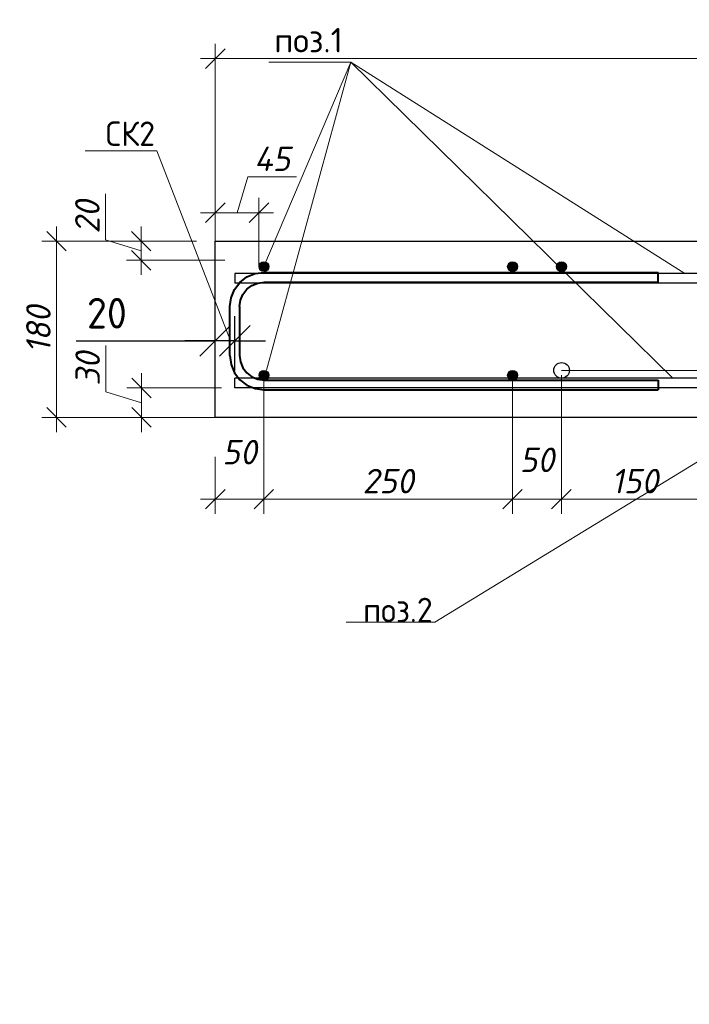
# Model space of a CAD drawing. Header units: millimetres. Extents: x 40580 to 2152466, y -328404 to 177125.
# Tile 150 of 252: x 504022 to 510862, y 141864 to 151923. Entities that reach past the tile are written whole.
import ezdxf
from ezdxf import colors
from ezdxf.entities.mleader import LeaderData, LeaderLine
from ezdxf.math import Vec2, Vec3

# ---------------------------------------------------------------- set-up
doc = ezdxf.new("R2010")
doc.units = ezdxf.units.MM
doc.layers.add('801Арм Тонкие линии', color=72, linetype='Continuous')
doc.layers.add('911Сл Штриховка', color=50, linetype='Continuous')
for name, color, linetype, lineweight in [('RAZMER', 7, 'Continuous', 9), ('Арм_хомуты', 133, 'Continuous', 18), ('Перекрытие ж_бетон', 250, 'Continuous', 30), ('подоснова', 151, 'Continuous', 5), ('Столовая Двери и окна', 7, 'Continuous', 15)]:
    doc.layers.add(name, color=color, linetype=linetype, lineweight=lineweight)
doc.styles.add('GOST 2.304', font='isocpeur.ttf', dxfattribs={"width": 0.8})
doc.styles.add('GOST-2.304_Type-B', font='GOST_Common.ttf')
doc.styles.add('ГОСТ', font='isocpeur.ttf')
doc.styles.add('ГОСТ 2.304', font='isocpeur.ttf')
doc.styles.add('Украинский', font='isocpeur.ttf', dxfattribs={"oblique": 12})
doc.dimstyles.new('10', dxfattribs={"dimscale": 0, "dimtxt": 250, "dimasz": 200, "dimexe": 150, "dimexo": 0, "dimgap": 60, "dimtad": 1, "dimdec": 0, "dimlfac": 0.1, "dimrnd": 1, "dimzin": 0, "dimdsep": 46, "dimtxsty": 'ГОСТ 2.304', "dimblk": 'OBLIQUE', "dimcen": 0.09, "dimdle": 150, "dimadec": 0, "dimazin": 0, "dimtfac": 1, "dimtdec": 0, "dimtmove": 1, "dimatfit": 2, "dimfxl": 1, "dimtzin": 0, "dimlwd": 0, "dimlwe": 0, "dimarcsym": 0})
doc.dimstyles.new('СПДС', dxfattribs={"dimscale": 125, "dimtxt": 2.5, "dimasz": 2.5, "dimexe": 2, "dimexo": 0.625, "dimgap": 1, "dimtad": 1, "dimdec": 0, "dimtxsty": 'GOST-2.304_Type-B', "dimblk": 'OBLIQUE', "dimcen": 2.5, "dimdle": 2, "dimadec": 0, "dimazin": 2, "dimtfac": 0.75, "dimtdec": 0, "dimtmove": 1, "dimatfit": 3, "dimfxl": 1, "dimtfill": 1, "dimtolj": 1, "dimarcsym": 1})

# ---------------------------------------------------------------- blocks, each defined once
blk = doc.blocks.new('_OBLIQUE')
at = {"color": 0, "linetype": 'ByBlock'}
blk.add_line((-0.5, -0.5), (0.5, 0.5), dxfattribs=at)
blk = doc.blocks.new('*D6030')
at = {"layer": 'Defpoints', "color": 0, "lineweight": 25, "ltscale": 0.3, "transparency": 16777216}
for p in [(504398, 149660), (505671, 149660), (505636, 147860)]:
    blk.add_point(p, dxfattribs=at)
at = {"layer": 'подоснова', "color": 0, "lineweight": 0, "ltscale": 0.3, "transparency": 16777216}
for p, q in [((504398, 147710), (504398, 149810)), ((505671, 149660), (504248, 149660)), ((505636, 147860), (504248, 147860))]:
    blk.add_line(p, q, dxfattribs=at)
at = {"layer": 'подоснова', "color": 0, "lineweight": 0, "ltscale": 0.3, "transparency": 16777216, "xscale": 200, "yscale": 200, "zscale": 200}
for p, rotation in [((504398, 149660), 90), ((504398, 147860), 270)]:
    blk.add_blockref('_OBLIQUE', p, dxfattribs=dict(at, rotation=rotation))
at = {"layer": 'подоснова', "color": 0, "ltscale": 0.3, "transparency": 16777216, "insert": (504213, 148760), "char_height": 250, "attachment_point": 5, "rotation": 90, "style": 'Украинский', "bg_fill": 3, "box_fill_scale": 1.1, "bg_fill_color": 256, "bg_fill_true_color": 13158600, "bg_fill_transparency": 0}
blk.add_mtext('180', dxfattribs=at)
blk = doc.blocks.new('*D6031')
at = {"layer": 'Defpoints', "color": 0, "lineweight": 25, "ltscale": 0.3, "transparency": 16777216}
for p in [(505829, 149660), (505263, 149465), (506118, 149465)]:
    blk.add_point(p, dxfattribs=at)
at = {"layer": 'подоснова', "color": 0, "lineweight": 0, "ltscale": 0.3, "transparency": 16777216}
for p, q in [((504898, 149672), (504898, 150145)), ((505263, 149810), (505263, 149315)), ((505263, 149562), (504898, 149672)), ((505829, 149660), (505113, 149660)), ((506118, 149465), (505113, 149465))]:
    blk.add_line(p, q, dxfattribs=at)
at = {"layer": 'подоснова', "color": 0, "lineweight": 0, "ltscale": 0.3, "transparency": 16777216, "xscale": 200, "yscale": 200, "zscale": 200}
for p, rotation in [((505263, 149660), 90), ((505263, 149465), 270)]:
    blk.add_blockref('_OBLIQUE', p, dxfattribs=dict(at, rotation=rotation))
at = {"layer": 'подоснова', "color": 0, "ltscale": 0.3, "transparency": 16777216, "insert": (504713, 149908), "char_height": 250, "attachment_point": 5, "rotation": 90, "style": 'Украинский', "bg_fill": 3, "box_fill_scale": 1.1, "bg_fill_color": 256, "bg_fill_true_color": 13158600, "bg_fill_transparency": 0}
blk.add_mtext('20', dxfattribs=at)
blk = doc.blocks.new('*D6047')
at = {"layer": 'Defpoints', "color": 0, "lineweight": 25, "ltscale": 0.3, "transparency": 16777216}
for p in [(506084, 148161), (505266, 147860), (506131, 147860)]:
    blk.add_point(p, dxfattribs=at)
at = {"layer": 'подоснова', "color": 0, "lineweight": 0, "ltscale": 0.3, "transparency": 16777216}
for p, q in [((504901, 148120), (504901, 148593)), ((505266, 148311), (505266, 147710)), ((505266, 148010), (504901, 148120)), ((506084, 148161), (505116, 148161)), ((506131, 147860), (505116, 147860))]:
    blk.add_line(p, q, dxfattribs=at)
at = {"layer": 'подоснова', "color": 0, "lineweight": 0, "ltscale": 0.3, "transparency": 16777216, "xscale": 200, "yscale": 200, "zscale": 200}
for p, rotation in [((505266, 148161), 90), ((505266, 147860), 270)]:
    blk.add_blockref('_OBLIQUE', p, dxfattribs=dict(at, rotation=rotation))
at = {"layer": 'подоснова', "color": 0, "ltscale": 0.3, "transparency": 16777216, "insert": (504716, 148357), "char_height": 250, "attachment_point": 5, "rotation": 90, "style": 'Украинский', "bg_fill": 3, "box_fill_scale": 1.1, "bg_fill_color": 256, "bg_fill_true_color": 13158600, "bg_fill_transparency": 0}
blk.add_mtext('30', dxfattribs=at)
blk = doc.blocks.new('*D6069')
at = {"layer": 'Defpoints', "color": 0, "lineweight": 25, "ltscale": 0.3, "transparency": 16777216}
for p in [(506516, 148290), (506020, 147457), (506516, 147024)]:
    blk.add_point(p, dxfattribs=at)
at = {"layer": 'подоснова', "color": 0, "lineweight": 0, "ltscale": 0.3, "transparency": 16777216}
for p, q in [((506516, 148290), (506516, 146874)), ((506020, 147457), (506020, 146874)), ((505870, 147024), (506666, 147024))]:
    blk.add_line(p, q, dxfattribs=at)
at = {"layer": 'подоснова', "color": 0, "lineweight": 0, "ltscale": 0.3, "transparency": 16777216, "xscale": 200, "yscale": 200, "zscale": 200, "rotation": 180}
blk.add_blockref('_OBLIQUE', (506020, 147024), dxfattribs=at)
at = {"layer": 'подоснова', "color": 0, "lineweight": 0, "ltscale": 0.3, "transparency": 16777216, "xscale": 200, "yscale": 200, "zscale": 200}
blk.add_blockref('_OBLIQUE', (506516, 147024), dxfattribs=at)
at = {"layer": 'подоснова', "color": 0, "ltscale": 0.3, "transparency": 16777216, "insert": (506268, 147505), "char_height": 250, "attachment_point": 5, "style": 'Украинский', "bg_fill": 3, "box_fill_scale": 1.1, "bg_fill_color": 256, "bg_fill_true_color": 13158600, "bg_fill_transparency": 0}
blk.add_mtext('50', dxfattribs=at)
blk = doc.blocks.new('*D6070')
at = {"layer": 'Defpoints', "color": 0, "lineweight": 25, "ltscale": 0.3, "transparency": 16777216}
for p in [(506516, 148290), (509056, 148290), (509056, 147024)]:
    blk.add_point(p, dxfattribs=at)
at = {"layer": 'подоснова', "color": 0, "lineweight": 0, "ltscale": 0.3, "transparency": 16777216}
for p, q in [((506516, 148290), (506516, 146874)), ((509056, 148290), (509056, 146874)), ((506366, 147024), (509206, 147024))]:
    blk.add_line(p, q, dxfattribs=at)
at = {"layer": 'подоснова', "color": 0, "lineweight": 0, "ltscale": 0.3, "transparency": 16777216, "xscale": 200, "yscale": 200, "zscale": 200, "rotation": 180}
blk.add_blockref('_OBLIQUE', (506516, 147024), dxfattribs=at)
at = {"layer": 'подоснова', "color": 0, "lineweight": 0, "ltscale": 0.3, "transparency": 16777216, "xscale": 200, "yscale": 200, "zscale": 200}
blk.add_blockref('_OBLIQUE', (509056, 147024), dxfattribs=at)
at = {"layer": 'подоснова', "color": 0, "ltscale": 0.3, "transparency": 16777216, "insert": (507786, 147209), "char_height": 250, "attachment_point": 5, "style": 'Украинский', "bg_fill": 3, "box_fill_scale": 1.1, "bg_fill_color": 256, "bg_fill_true_color": 13158600, "bg_fill_transparency": 0}
blk.add_mtext('250', dxfattribs=at)
blk = doc.blocks.new('*D6071')
at = {"layer": 'Defpoints', "color": 0, "lineweight": 25, "ltscale": 0.3, "transparency": 16777216}
for p in [(509056, 148290), (509556, 148290), (509556, 147024)]:
    blk.add_point(p, dxfattribs=at)
at = {"layer": 'подоснова', "color": 0, "lineweight": 0, "ltscale": 0.3, "transparency": 16777216}
for p, q in [((509056, 148290), (509056, 146874)), ((509556, 148290), (509556, 146874)), ((508906, 147024), (509706, 147024))]:
    blk.add_line(p, q, dxfattribs=at)
at = {"layer": 'подоснова', "color": 0, "lineweight": 0, "ltscale": 0.3, "transparency": 16777216, "xscale": 200, "yscale": 200, "zscale": 200, "rotation": 180}
blk.add_blockref('_OBLIQUE', (509056, 147024), dxfattribs=at)
at = {"layer": 'подоснова', "color": 0, "lineweight": 0, "ltscale": 0.3, "transparency": 16777216, "xscale": 200, "yscale": 200, "zscale": 200}
blk.add_blockref('_OBLIQUE', (509556, 147024), dxfattribs=at)
at = {"layer": 'подоснова', "color": 0, "ltscale": 0.3, "transparency": 16777216, "insert": (509306, 147426), "char_height": 250, "attachment_point": 5, "style": 'Украинский', "bg_fill": 3, "box_fill_scale": 1.1, "bg_fill_color": 256, "bg_fill_true_color": 13158600, "bg_fill_transparency": 0}
blk.add_mtext('50', dxfattribs=at)
blk = doc.blocks.new('*D6072')
at = {"layer": 'Defpoints', "color": 0, "lineweight": 25, "ltscale": 0.3, "transparency": 16777216}
for p in [(509556, 148290), (511056, 148290), (511056, 147024)]:
    blk.add_point(p, dxfattribs=at)
at = {"layer": 'подоснова', "color": 0, "lineweight": 0, "ltscale": 0.3, "transparency": 16777216}
for p, q in [((509556, 148290), (509556, 146874)), ((511056, 148290), (511056, 146874)), ((509406, 147024), (511206, 147024))]:
    blk.add_line(p, q, dxfattribs=at)
at = {"layer": 'подоснова', "color": 0, "lineweight": 0, "ltscale": 0.3, "transparency": 16777216, "xscale": 200, "yscale": 200, "zscale": 200, "rotation": 180}
blk.add_blockref('_OBLIQUE', (509556, 147024), dxfattribs=at)
at = {"layer": 'подоснова', "color": 0, "lineweight": 0, "ltscale": 0.3, "transparency": 16777216, "xscale": 200, "yscale": 200, "zscale": 200}
blk.add_blockref('_OBLIQUE', (511056, 147024), dxfattribs=at)
at = {"layer": 'подоснова', "color": 0, "ltscale": 0.3, "transparency": 16777216, "insert": (510306, 147209), "char_height": 250, "attachment_point": 5, "style": 'Украинский', "bg_fill": 3, "box_fill_scale": 1.1, "bg_fill_color": 256, "bg_fill_true_color": 13158600, "bg_fill_transparency": 0}
blk.add_mtext('150', dxfattribs=at)
blk = doc.blocks.new('*U334')
at = {"color": 0, "linetype": 'ByBlock', "lineweight": -2}
for p, q in [((-60, 25), (-60, 427.5)), ((-50, 427.5), (-60, 427.5)), ((-50, 25), (-50, 427.5)), ((50, 25), (50, 427.5)), ((50, 427.5), (60, 427.5)), ((60, 25), (60, 427.5)), ((-58.8, 15.9), (-60, 25)), ((-49.1, 18.5), (-50, 25)), ((49.1, 18.5), (50, 25)), ((58.8, 15.9), (60, 25)), ((-55.3, 7.5), (-58.8, 15.9)), ((-46.7, 12.5), (-49.1, 18.5)), ((-42.7, 7.3), (-46.7, 12.5)), ((42.7, 7.3), (46.7, 12.5)), ((46.7, 12.5), (49.1, 18.5)), ((55.3, 7.5), (58.8, 15.9)), ((-49.7, 0.3), (-55.3, 7.5)), ((-42.5, -5.3), (-49.7, 0.3)), ((-37.5, 3.3), (-42.7, 7.3)), ((-31.5, 0.9), (-37.5, 3.3)), ((-25, 0), (-31.5, 0.9)), ((-25, 0), (25, 0)), ((25, 0), (31.5, 0.9)), ((31.5, 0.9), (37.5, 3.3)), ((37.5, 3.3), (42.7, 7.3)), ((42.5, -5.3), (49.7, 0.3)), ((49.7, 0.3), (55.3, 7.5)), ((-34.1, -8.8), (-42.5, -5.3)), ((-25, -10), (-34.1, -8.8)), ((25, -10), (-25, -10)), ((25, -10), (34.1, -8.8)), ((34.1, -8.8), (42.5, -5.3))]:
    blk.add_line(p, q, dxfattribs=at)
at = {"style": 'GOST 2.304', "oblique": 15, "flags": 9}
for tag, p in [('ПОЗИЦИЯ', (806.3, -54.4)), ('ДИАМЕТР', (806.6, -58.7)), ('КЛАСС', (806.9, -63.1)), ('ДЛИНА', (807.3, -67.9)), ('МАССА', (807.6, -73.3))]:
    blk.add_attdef(tag, p, '', height=2.5, dxfattribs=at)
blk = doc.blocks.new('_None')
blk = doc.blocks.new('*D6085')
at = {"layer": 'Defpoints', "color": 0, "lineweight": 25, "ltscale": 0.3, "transparency": 16777216}
for p in [(506020, 151525), (506020, 149660), (521520, 149078)]:
    blk.add_point(p, dxfattribs=at)
at = {"layer": 'подоснова', "color": 0, "lineweight": 0, "ltscale": 0.3, "transparency": 16777216}
for p, q in [((506020, 149660), (506020, 151675)), ((521520, 149078), (521520, 151675)), ((521670, 151525), (505870, 151525))]:
    blk.add_line(p, q, dxfattribs=at)
at = {"layer": 'подоснова', "color": 0, "lineweight": 0, "ltscale": 0.3, "transparency": 16777216, "xscale": 200, "yscale": 200, "zscale": 200, "rotation": 180}
blk.add_blockref('_OBLIQUE', (506020, 151525), dxfattribs=at)
at = {"layer": 'подоснова', "color": 0, "lineweight": 0, "ltscale": 0.3, "transparency": 16777216, "xscale": 200, "yscale": 200, "zscale": 200}
blk.add_blockref('_OBLIQUE', (521520, 151525), dxfattribs=at)
at = {"layer": 'подоснова', "color": 0, "ltscale": 0.3, "transparency": 16777216, "insert": (513770, 151710), "char_height": 250, "attachment_point": 5, "style": 'Украинский', "bg_fill": 3, "box_fill_scale": 1.1, "bg_fill_color": 256, "bg_fill_true_color": 13158600, "bg_fill_transparency": 0}
blk.add_mtext('1550', dxfattribs=at)
blk = doc.blocks.new('*D5935')
at = {"layer": 'Defpoints', "color": 0, "lineweight": 25, "ltscale": 0.3, "transparency": 16777216}
for p in [(506020, 148643), (506020, 148260), (506220, 148260)]:
    blk.add_point(p, dxfattribs=at)
at = {"layer": 'подоснова', "color": 0, "lineweight": -2, "ltscale": 0.3, "transparency": 16777216}
for p, q in [((506020, 148338), (506020, 148893)), ((506220, 148338), (506220, 148893)), ((504600, 148643), (506020, 148643)), ((506020, 148643), (505708, 148643)), ((506220, 148643), (506020, 148643)), ((506220, 148643), (506020, 148643)), ((506220, 148643), (506533, 148643))]:
    blk.add_line(p, q, dxfattribs=at)
at = {"layer": 'подоснова', "color": 0, "lineweight": -2, "ltscale": 0.3, "transparency": 16777216, "xscale": 312.5, "yscale": 312.5, "zscale": 312.5}
blk.add_blockref('_OBLIQUE', (506020, 148643), dxfattribs=at)
at = {"layer": 'подоснова', "color": 0, "lineweight": -2, "ltscale": 0.3, "transparency": 16777216, "xscale": 312.5, "yscale": 312.5, "zscale": 312.5, "rotation": 180}
blk.add_blockref('_OBLIQUE', (506220, 148643), dxfattribs=at)
at = {"layer": 'подоснова', "color": 0, "ltscale": 0.3, "transparency": 16777216, "insert": (504913, 148924), "char_height": 312.5, "attachment_point": 5, "style": 'GOST-2.304_Type-B', "bg_fill": 3, "box_fill_scale": 1.1, "bg_fill_color": 256, "bg_fill_true_color": 13158600, "bg_fill_transparency": 0}
blk.add_mtext('\\A1;20', dxfattribs=at)
blk = doc.blocks.new('*D5936')
at = {"layer": 'Defpoints', "color": 0, "lineweight": 25, "ltscale": 0.3, "transparency": 16777216}
for p in [(506020, 149951), (506466, 149400), (506020, 148781)]:
    blk.add_point(p, dxfattribs=at)
at = {"layer": 'подоснова', "color": 0, "lineweight": 0, "ltscale": 0.3, "transparency": 16777216}
for p, q in [((506243, 149951), (506353, 150316)), ((506353, 150316), (506851, 150316)), ((506020, 148781), (506020, 150101)), ((506466, 149400), (506466, 150101)), ((506616, 149951), (505870, 149951))]:
    blk.add_line(p, q, dxfattribs=at)
at = {"layer": 'подоснова', "color": 0, "lineweight": 0, "ltscale": 0.3, "transparency": 16777216, "xscale": 200, "yscale": 200, "zscale": 200, "rotation": 180}
blk.add_blockref('_OBLIQUE', (506020, 149951), dxfattribs=at)
at = {"layer": 'подоснова', "color": 0, "lineweight": 0, "ltscale": 0.3, "transparency": 16777216, "xscale": 200, "yscale": 200, "zscale": 200}
blk.add_blockref('_OBLIQUE', (506466, 149951), dxfattribs=at)
at = {"layer": 'подоснова', "color": 0, "ltscale": 0.3, "transparency": 16777216, "insert": (506602, 150501), "char_height": 250, "attachment_point": 5, "style": 'Украинский', "bg_fill": 3, "box_fill_scale": 1.1, "bg_fill_color": 256, "bg_fill_true_color": 13158600, "bg_fill_transparency": 0}
blk.add_mtext('45', dxfattribs=at)

msp = doc.modelspace()

# ---------------------------------------------------------------- linework, layer by layer
at = {"layer": 'Перекрытие ж_бетон', "color": 18, "linetype": 'Continuous', "lineweight": 30, "true_color": 0x000000}
for p, q in [((514722.277, 149329.903), (506220.281, 149329.903)), ((521380.255, 149329.903), (506220.281, 149329.903)), ((521380.255, 149230.992), (506220.281, 149230.992)), ((519920.278, 148259.903), (506220.281, 148259.903)), ((521380.255, 148259.903), (506220.281, 148259.903)), ((519920.278, 148160.992), (506220.281, 148160.992)), ((521380.255, 148160.992), (506220.281, 148160.992))]:
    msp.add_line(p, q, dxfattribs=at)
for points in [[(506220.281, 149329.903), (506220.281, 149230.992)], [(506220.281, 148160.992), (506220.281, 148259.903)]]:
    msp.add_lwpolyline(points, dxfattribs=at)
at = {"layer": 'подоснова', "color": 18, "ltscale": 0.3, "true_color": 0x000000}
for p, q in [((507403.564, 151489.794), (506516.437, 149399.903)), ((507403.564, 151489.794), (506542.221, 148343.733)), ((507403.564, 151489.794), (506567.64, 151489.794)), ((510817.588, 149329.903), (507403.564, 151489.794))]:
    msp.add_line(p, q, dxfattribs=at)

# ---------------------------------------------------------------- dimensions: what is measured, and where the dimension line sits
dim = msp.add_linear_dim(base=(504398.249, 149659.624), p1=(505636.232, 147859.903), p2=(505670.531, 149659.624), angle=90, dimstyle='10', override={"dimscale": 1, "dimrnd": 10, "dimtxsty": 'Украинский', "dimtfill": 1}, dxfattribs=at)
dim.commit()
dim.dimension.update_dxf_attribs({"geometry": '*D6030', "text_midpoint": (504213.249, 148759.763)})

# ---------------------------------------------------------------- next in the draw order: dimensions: what is measured, and where the dimension line sits
for base, p1, p2, picture, middle in [((505262.534196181, 149464.902652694), (505829.265381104, 149659.902652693), (506118.334065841, 149464.902652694), '*D6031', (504712.534196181, 149731.902652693)), ((505266.284, 147859.903), (506084.455, 148160.992), (506131.181, 147859.903), '*D6047', (504716.284, 148179.947))]:
    dim = msp.add_linear_dim(base=base, p1=p1, p2=p2, angle=90, dimstyle='10', override={"dimscale": 1, "dimrnd": 10, "dimtxsty": 'Украинский', "dimtfill": 1}, dxfattribs=at)
    dim.commit()
    dim.dimension.update_dxf_attribs({"geometry": picture, "text_midpoint": middle})

# ---------------------------------------------------------------- next in the draw order: dimensions: what is measured, and where the dimension line sits
dim = msp.add_linear_dim(base=(506516.435, 147023.75), p1=(506020.281, 147456.906), p2=(506516.435, 148289.557), dimstyle='10', override={"dimscale": 1, "dimrnd": 10, "dimtxsty": 'Украинский', "dimtfill": 1}, dxfattribs=at)
dim.commit()
dim.dimension.update_dxf_attribs({"geometry": '*D6069', "text_midpoint": (506268.358, 147319.607), "dimtype": 160})

# ---------------------------------------------------------------- next in the draw order: leaders
ml = msp.add_multileader_mtext('Standard', dxfattribs=at)
ml.set_content('СК2 ', color=(0, 0, 0), style='GOST-2.304_Type-B')
ml.set_leader_properties(color=256, linetype='ByLayer', lineweight=15)
ml.set_arrow_properties(name='NONE')
ml.build(insert=Vec2(0, 0))
ml.multileader.update_dxf_attribs({"text_left_attachment_type": 6, "text_right_attachment_type": 6, "dogleg_length": 0.1, "arrow_head_size": 18})
ctx = ml.context
ctx.base_point, ctx.char_height, ctx.arrow_head_size, ctx.landing_gap_size, ctx.plane_origin = Vec3(504882.103, 150582.881), 250, 18, 20, Vec3(514799.173, 151538.977)
ctx.left_attachment, ctx.right_attachment, ctx.text_align_type = 6, 6, 1
notes = []
notes.append((ctx, [(0, (1, 1, 0), (505422.203, 150582.881), (-1, 0), 0.1, [(0, [(506158.571, 148684.85)], 0, [])])]))
ctx.mtext.insert, ctx.mtext.alignment, ctx.mtext.flow_direction = Vec3(505152.103, 150882.881), 2, 5
for ctx, leaders in notes:
    for number, flags, end, landing, length, lines in leaders:
        leader = LeaderData()
        leader.index, (leader.has_last_leader_line, leader.has_dogleg_vector, leader.attachment_direction) = number, flags
        leader.last_leader_point, leader.dogleg_vector, leader.dogleg_length = Vec3(end), Vec3(landing), length
        for number, points, colour, breaks in lines:
            line = LeaderLine()
            line.index, line.vertices, line.color, line.breaks = number, Vec3.list(points), colors.encode_raw_color(colour), breaks
            leader.lines.append(line)
        ctx.leaders.append(leader)

# ---------------------------------------------------------------- next in the draw order: dimensions: what is measured, and where the dimension line sits
dim = msp.add_linear_dim(base=(509056.435, 147023.75), p1=(506516.435, 148289.557), p2=(509056.435, 148289.557), dimstyle='10', override={"dimscale": 1, "dimrnd": 10, "dimtxsty": 'Украинский', "dimtfill": 1}, dxfattribs=at)
dim.commit()
dim.dimension.update_dxf_attribs({"geometry": '*D6070', "text_midpoint": (507786.435, 147208.75)})

# ---------------------------------------------------------------- next in the draw order: hatches: boundary and pattern name
at = {"layer": '911Сл Штриховка', "true_color": 0x000000}
h = msp.add_hatch(color=18, dxfattribs=at)
edge = h.paths.add_edge_path()
edge.add_arc((506516.435, 148289.557), 50, 0, 360)

# ---------------------------------------------------------------- next in the draw order: linework, layer by layer
at = {"layer": '801Арм Тонкие линии', "color": 18, "true_color": 0x000000}
msp.add_circle((506516.435, 148289.557), 50, dxfattribs=at)

# ---------------------------------------------------------------- next in the draw order: dimensions: what is measured, and where the dimension line sits
at = {"layer": 'подоснова', "color": 18, "ltscale": 0.3, "true_color": 0x000000}
dim = msp.add_linear_dim(base=(509556.435, 147023.75), p1=(509056.435, 148289.557), p2=(509556.435, 148289.557), dimstyle='10', override={"dimscale": 1, "dimrnd": 10, "dimtxsty": 'Украинский', "dimtfill": 1}, dxfattribs=at)
dim.commit()
dim.dimension.update_dxf_attribs({"geometry": '*D6071', "text_midpoint": (509306.435, 147240.577), "dimtype": 160})

# ---------------------------------------------------------------- next in the draw order: hatches: boundary and pattern name
at = {"layer": '911Сл Штриховка', "true_color": 0x000000}
h = msp.add_hatch(color=18, dxfattribs=at)
edge = h.paths.add_edge_path()
edge.add_arc((509056.435, 148289.557), 50, 0, 360)

# ---------------------------------------------------------------- next in the draw order: linework, layer by layer
at = {"layer": '801Арм Тонкие линии', "color": 18, "true_color": 0x000000}
msp.add_circle((509056.435, 148289.557), 50, dxfattribs=at)

# ---------------------------------------------------------------- next in the draw order: dimensions: what is measured, and where the dimension line sits
at = {"layer": 'подоснова', "color": 18, "ltscale": 0.3, "true_color": 0x000000}
dim = msp.add_linear_dim(base=(511056.435, 147023.75), p1=(509556.435, 148289.557), p2=(511056.435, 148289.557), dimstyle='10', override={"dimscale": 1, "dimrnd": 10, "dimtxsty": 'Украинский', "dimtfill": 1}, dxfattribs=at)
dim.commit()
dim.dimension.update_dxf_attribs({"geometry": '*D6072', "text_midpoint": (510306.435, 147208.75)})

# ---------------------------------------------------------------- next in the draw order: linework, layer by layer
at = {"layer": 'RAZMER', "color": 18, "lineweight": 30, "true_color": 0x000000}
msp.add_circle((509557.592, 148340.307), 80, dxfattribs=at)
at = {"layer": 'подоснова', "color": 18, "ltscale": 0.3, "true_color": 0x000000}
msp.add_line((510693.371, 148259.903), (507403.564, 151489.794), dxfattribs=at)

# ---------------------------------------------------------------- next in the draw order: block references
at = {"layer": 'Арм_хомуты', "color": 18, "lineweight": 40, "true_color": 0x000000, "xscale": 10, "yscale": 10, "zscale": 10, "rotation": 270}
msp.add_blockref('*U334', (506268.847, 148741.287), dxfattribs=at)

# ---------------------------------------------------------------- next in the draw order: leaders
at = {"layer": 'подоснова', "color": 18, "ltscale": 0.3, "true_color": 0x000000}
ml = msp.add_multileader_mtext('Standard', dxfattribs=at)
ml.set_content('поз.2\\P ', color=(0, 0, 0), style='GOST-2.304_Type-B')
ml.set_leader_properties(color=256, linetype='ByLayer', lineweight=15)
ml.set_arrow_properties(name='NONE')
ml.build(insert=Vec2(0, 0))
ml.multileader.update_dxf_attribs({"text_left_attachment_type": 6, "text_right_attachment_type": 6, "dogleg_length": 0.1, "arrow_head_size": 18})
ctx = ml.context
ctx.base_point, ctx.char_height, ctx.arrow_head_size, ctx.landing_gap_size, ctx.plane_origin = Vec3(507509.062, 145767.326), 250, 18, 20, Vec3(519131.991, 146989.907)
ctx.left_attachment, ctx.right_attachment, ctx.text_align_type = 6, 6, 1
notes = []
notes.append((ctx, [(0, (1, 1, 0), (508261.662, 145767.326), (-1, 0), 0.1, [(2, [(509557.592, 148340.307), (511057.592, 148340.307), (512477.592, 148340.307)], 0, [])])]))
ctx.mtext.insert, ctx.mtext.alignment, ctx.mtext.flow_direction = Vec3(507885.312, 146017.326), 2, 5
for ctx, leaders in notes:
    for number, flags, end, landing, length, lines in leaders:
        leader = LeaderData()
        leader.index, (leader.has_last_leader_line, leader.has_dogleg_vector, leader.attachment_direction) = number, flags
        leader.last_leader_point, leader.dogleg_vector, leader.dogleg_length = Vec3(end), Vec3(landing), length
        for number, points, colour, breaks in lines:
            line = LeaderLine()
            line.index, line.vertices, line.color, line.breaks = number, Vec3.list(points), colors.encode_raw_color(colour), breaks
            leader.lines.append(line)
        ctx.leaders.append(leader)

# ---------------------------------------------------------------- next in the draw order: dimensions: what is measured, and where the dimension line sits
dim = msp.add_linear_dim(base=(506020.281, 151525.367), p1=(521520.206, 149078.325), p2=(506020.281, 149659.903), dimstyle='10', override={"dimscale": 1, "dimrnd": 10, "dimtxsty": 'Украинский', "dimtfill": 1}, dxfattribs=at)
dim.commit()
dim.dimension.update_dxf_attribs({"geometry": '*D6085', "text_midpoint": (513770.243, 151710.367)})

# ---------------------------------------------------------------- next in the draw order: hatches: boundary and pattern name
at = {"layer": '911Сл Штриховка', "true_color": 0x000000}
h = msp.add_hatch(color=18, dxfattribs=at)
edge = h.paths.add_edge_path()
edge.add_arc((506516.437, 149399.903), 50, 0, 360)
h = msp.add_hatch(color=18, dxfattribs=at)
edge = h.paths.add_edge_path()
edge.add_arc((509056.437, 149399.903), 50, 0, 360)
h = msp.add_hatch(color=18, dxfattribs=at)
edge = h.paths.add_edge_path()
edge.add_arc((509556.437, 149399.903), 50, 0, 360)

# ---------------------------------------------------------------- next in the draw order: linework, layer by layer
at = {"layer": '801Арм Тонкие линии', "color": 18, "true_color": 0x000000}
for centre in [(506516.437, 149399.903), (509056.437, 149399.903), (509556.437, 149399.903)]:
    msp.add_circle(centre, 50, dxfattribs=at)
at = {"layer": 'Столовая Двери и окна', "color": 18, "lineweight": 30, "true_color": 0x000000}
msp.add_lwpolyline([(506020.281, 149659.903), (521520.206, 149659.903), (521520.206, 146059.903), (518520.277, 146059.903), (518520.277, 147859.903), (506020.281, 147859.903), (506020.281, 149659.903)], dxfattribs=at)

# ---------------------------------------------------------------- next in the draw order: texts
at = {"layer": 'подоснова', "color": 18, "ltscale": 0.3, "true_color": 0x000000, "insert": (506972.888, 151921.739), "char_height": 250, "width": 3270.99844, "attachment_point": 5, "style": 'ГОСТ 2.304'}
msp.add_mtext(' \\Pпоз.1 ', dxfattribs=at)

# ---------------------------------------------------------------- next in the draw order: dimensions: what is measured, and where the dimension line sits
at = {"layer": 'подоснова', "color": 18, "ltscale": 0.3, "true_color": 0x000000}
dim = msp.add_linear_dim(base=(506020.281, 148643.193), p1=(506220.281, 148259.903), p2=(506020.281, 148259.903), dimstyle='СПДС', override={"dimlfac": 0.1}, dxfattribs=at)
dim.commit()
dim.dimension.update_dxf_attribs({"geometry": '*D5935', "text_midpoint": (504912.997, 148694.383), "dimtype": 160})

# ---------------------------------------------------------------- next in the draw order: dimensions: what is measured, and where the dimension line sits
dim = msp.add_linear_dim(base=(506020.281, 149950.893), p1=(506466.437, 149399.903), p2=(506020.281, 148781.302), dimstyle='10', override={"dimscale": 1, "dimtxsty": 'Украинский', "dimtfill": 1}, dxfattribs=at)
dim.commit()
dim.dimension.update_dxf_attribs({"geometry": '*D5936', "text_midpoint": (506412.859, 150500.893)})

# ---------------------------------------------------------------- next in the draw order: texts
at = {"color": 18, "true_color": 0x000000, "insert": (250111.057, 153773.154), "char_height": 200, "attachment_point": 1, "style": 'ГОСТ'}
msp.add_mtext_dynamic_manual_height_columns('\\pi9510.738;{\\H1.5152x;\\P\\pi1000;Общие указания\\P\\pi200;}1.^IРабочая документация разработана в соответствии с заданием на проектирование, требованиями действующих технических регламентов, стандартов, сводов правил и других документов, содержащих установленные требования.\\P2.^IРабочая документация выполнена в соответствии со следующими нормативными и техническими документами:\\P-^IСП 20.13330.2016 "Нагрузки и Воздействия";\\P-^IСП 63.13330.2012 "Бетонные и железобетонные конструкции. Основные положения";\\P-^IСП 22.13330.2016 "Основания зданий и сооружений";\\P-^IСП 45.13330.2012 "Земляные сооружения, основания и фундаменты".\\P3.   За относительную отметку 0,000 принята отметка чистого пола первого этажа.\\P4.^IПеречень видов работ, для которых необходимо составлять акты освидетельствования скрытых работ:\\P-^Iармирование конструкций;\\P-^Iосвидетельствование опалубки перед бетонированием;\\P-^Iвыполнение сварочных работ;\\P-^Iотбор контрольных проб бетона;\\P-^Iсоответствие законченных железобетонных конструкций проекту с отображением качества работ;\\P-^Iустройство монолитных конструкций, выполняемых в зимнее время;  \\P\\pi0;        -    устройство гидроизоляции;\\P\\pi200;-^Iуплотнение грунтов и обратную засыпку.\\PЗапрещается выполнение последующих работ при отсутствии актов освидетельствования предшествующих скрытых работ во всех случаях.\\P\\pi0;        5. Проект рассчитан на производство работ в период положительных температур. В случае выполнения работ при отрицательных температурах необходимо выполнять требования СНиП часть 3 по производству работ и ППР.\\P        6. При минимальной температуре воздуха до минус 15°С допускается:\\P\\pi200;-выдерживание бетона в конструкции методом термоса, при предварительном разогреве бетонной смеси;\\P -форсированный электроразогрев бетона в конструкции с повторным уплотнением.\\PПри минимальной температуре воздуха до минус 25°С допускается:\\P -обогрев бетона в греющей опалубке с помощью низкотемпературных электронагревателей;\\P -электродный сквозной прогрев бетона;\\P -электрообогрев с помощью греющего провода.\\P      7. В процессе бетонирования обеспечить соблюдение защитных слоев и мест положения рабочей арматуры согласно проекту. Величина защитного слоя продольной рабочей арматуры у боковых граней стен монолитных участков должны быть не менее 20мм и не менее диаметра продольной рабочей арматуры конструкции, величина защитного слоя поперечной арматуры - не менее 10 мм\\P      8. Крестовые соединения стержней продольной и поперечной арматуры, соединение стержней продольной арматуры по длине выполнить вязкой отожженой проволокой диаметром 2,0-3,0 мм', width=17710.69822, gutter_width=5800, heights=[13133.416], dxfattribs=at)

doc.saveas('drawing.dxf')
